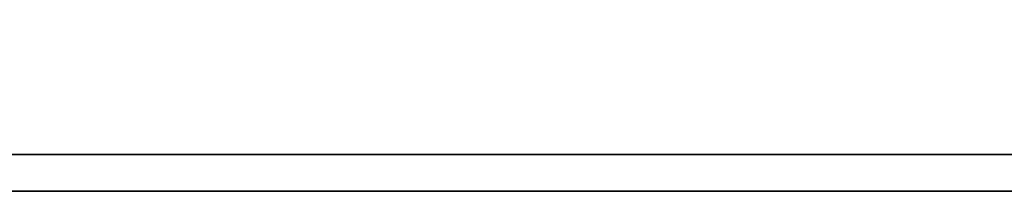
# Model space of a CAD drawing. Header units: millimetres. Extents: x 26 to 424, y -225 to -85.
# Tile 35 of 54: x 316.123 to 320.582, y -185.687 to -184.912. Entities that reach past the tile are written whole.
import ezdxf

# ---------------------------------------------------------------- set-up
doc = ezdxf.new("R2010")
doc.units = ezdxf.units.MM
doc.header["$LTSCALE"] = 0.15
doc.layers.add('DIM', color=4, linetype='CONTINUOUS')
doc.layers.add('layer 1', color=7, linetype='CONTINUOUS')

# ---------------------------------------------------------------- blocks, each defined once
blk = doc.blocks.new('TBI MOTION logo(完整正式版)')
at = {"layer": 'layer 1', "color": 22, "lineweight": 35}
blk.add_open_spline([(75.90875, -9.47875), (75.90875, -9.47875), (75.90875, -12.28625), (75.90875, -12.28625), (75.90875, -12.28625), (75.90875, -12.28625), (75.90875, -12.47875), (75.90875, -12.47875), (75.90875, -12.47875), (75.90875, -12.47875), (75.71625, -12.47875), (75.71625, -12.47875), (75.71625, -12.47875), (75.71625, -12.47875), (-88.32875, -12.47875), (-88.32875, -12.47875), (-88.32875, -12.47875), (-88.32875, -12.47875), (-88.32875, -13.29375), (-88.32875, -13.29375), (-88.32875, -13.29375), (-88.32875, -13.29375), (82.89125, -13.29375), (82.89125, -13.29375), (82.89125, -13.29375), (82.89125, -13.29375), (75.90875, -9.47875), (75.90875, -9.47875)], degree=3, knots=[0, 0, 0, 0, 0.14285714, 0.14285714, 0.14285714, 0.14285715, 0.28571429, 0.28571429, 0.28571429, 0.2857143, 0.42857143, 0.42857143, 0.42857143, 0.42857144, 0.57142857, 0.57142857, 0.57142857, 0.57142858, 0.71428571, 0.71428571, 0.71428571, 0.71428572, 0.85714286, 0.85714286, 0.85714286, 0.85714287, 1, 1, 1, 1], dxfattribs=at)

msp = doc.modelspace()

# ---------------------------------------------------------------- block references
at = {"layer": 'DIM', "color": 0, "xscale": 0.203283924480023, "yscale": 0.203283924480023, "zscale": 0.203283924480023}
msp.add_blockref('TBI MOTION logo(完整正式版)', (323.3513, -182.9848), dxfattribs=at)

doc.saveas('drawing.dxf')
